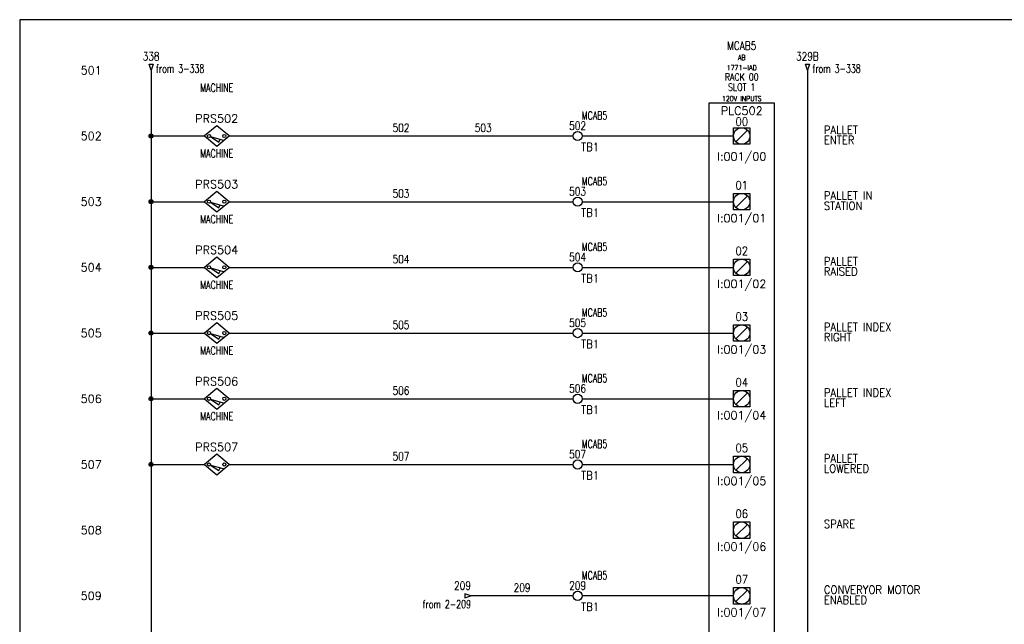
# Model space of a CAD drawing. Header units: inches. Extents: x 0 to 30, y 0 to 19.
# Tile 2 of 2: x 0 to 15, y 9.8 to 19. Entities that reach past the tile are written whole.
import ezdxf
from ezdxf.enums import TextEntityAlignment as Align

# ---------------------------------------------------------------- set-up
doc = ezdxf.new("R2010")
doc.units = ezdxf.units.IN
doc.header["$MEASUREMENT"] = 0
for name, color, linetype in [('BLK_14AWG', 252, 'Continuous'), ('DESC', 1, 'Continuous'), ('LOC', 140, 'Continuous'), ('MISC', 30, 'Continuous'), ('RED_18AWG', 1, 'Continuous'), ('SYMS', 7, 'Continuous'), ('TAGS', 30, 'Continuous'), ('TERMS', 6, 'Continuous'), ('WHT_16AWG', 7, 'Continuous'), ('WIRECOPY', 52, 'Continuous'), ('WIRENO', 3, 'Continuous'), ('WIREREF', 52, 'Continuous'), ('WIREREF_DEST', 62, 'Continuous'), ('XREF', 7, 'Continuous')]:
    doc.layers.add(name, color=color, linetype=linetype)
doc.layers.add('Viewports', color=3, linetype='Continuous', plot=False)
doc.styles.add('WD', font='romans.shx')

# ---------------------------------------------------------------- blocks, each defined once
blk = doc.blocks.new('PLCIO_4C34')
at = {"layer": 'SYMS'}
for p, q in [((0.5, 0.5), (-0.5, 0.5)), ((-0.5, 0.5), (-0.5, -16.375)), ((0.5, -16.375), (0.5, 0.5)), ((-0.125, 0.125), (0.125, 0.125)), ((-0.125, -0.125), (-0.125, 0.125)), ((-0.125, 0.125), (0.125, 0.125)), ((-0.125, -0.125), (-0.125, 0.125)), ((0.088, 0.088), (-0.088, -0.088)), ((0.125, 0.125), (0.125, -0.125)), ((0.125, 0.125), (0.125, -0.125)), ((0.125, -0.125), (-0.125, -0.125)), ((0.125, -0.125), (-0.125, -0.125)), ((-0.125, -0.875), (0.125, -0.875)), ((-0.125, -1.125), (-0.125, -0.875)), ((-0.125, -0.875), (0.125, -0.875)), ((-0.125, -1.125), (-0.125, -0.875)), ((0.125, -0.875), (0.125, -1.125)), ((0.125, -0.875), (0.125, -1.125)), ((0.088, -0.912), (-0.088, -1.088)), ((0.125, -1.125), (-0.125, -1.125)), ((0.125, -1.125), (-0.125, -1.125)), ((-0.125, -1.875), (0.125, -1.875)), ((-0.125, -2.125), (-0.125, -1.875)), ((-0.125, -1.875), (0.125, -1.875)), ((-0.125, -2.125), (-0.125, -1.875)), ((0.088, -1.912), (-0.088, -2.088)), ((0.125, -1.875), (0.125, -2.125)), ((0.125, -1.875), (0.125, -2.125)), ((0.125, -2.125), (-0.125, -2.125)), ((0.125, -2.125), (-0.125, -2.125)), ((-0.125, -2.875), (0.125, -2.875)), ((-0.125, -3.125), (-0.125, -2.875)), ((-0.125, -2.875), (0.125, -2.875)), ((-0.125, -3.125), (-0.125, -2.875)), ((0.088, -2.912), (-0.088, -3.088)), ((0.125, -2.875), (0.125, -3.125)), ((0.125, -2.875), (0.125, -3.125)), ((0.125, -3.125), (-0.125, -3.125)), ((0.125, -3.125), (-0.125, -3.125)), ((-0.125, -3.875), (0.125, -3.875)), ((-0.125, -4.125), (-0.125, -3.875)), ((-0.125, -3.875), (0.125, -3.875)), ((-0.125, -4.125), (-0.125, -3.875)), ((0.125, -3.875), (0.125, -4.125)), ((0.125, -3.875), (0.125, -4.125)), ((0.088, -3.912), (-0.088, -4.088)), ((0.125, -4.125), (-0.125, -4.125)), ((0.125, -4.125), (-0.125, -4.125)), ((-0.125, -4.875), (0.125, -4.875)), ((-0.125, -5.125), (-0.125, -4.875)), ((-0.125, -4.875), (0.125, -4.875)), ((-0.125, -5.125), (-0.125, -4.875)), ((0.088, -4.912), (-0.088, -5.088)), ((0.125, -4.875), (0.125, -5.125)), ((0.125, -4.875), (0.125, -5.125)), ((0.125, -5.125), (-0.125, -5.125)), ((0.125, -5.125), (-0.125, -5.125)), ((-0.125, -5.875), (0.125, -5.875)), ((-0.125, -6.125), (-0.125, -5.875)), ((-0.125, -5.875), (0.125, -5.875)), ((-0.125, -6.125), (-0.125, -5.875)), ((0.088, -5.912), (-0.088, -6.088)), ((0.125, -5.875), (0.125, -6.125)), ((0.125, -5.875), (0.125, -6.125)), ((0.125, -6.125), (-0.125, -6.125)), ((0.125, -6.125), (-0.125, -6.125)), ((-0.125, -6.875), (0.125, -6.875)), ((-0.125, -7.125), (-0.125, -6.875)), ((-0.125, -6.875), (0.125, -6.875)), ((-0.125, -7.125), (-0.125, -6.875)), ((0.125, -6.875), (0.125, -7.125)), ((0.125, -6.875), (0.125, -7.125)), ((0.088, -6.912), (-0.088, -7.088)), ((0.125, -7.125), (-0.125, -7.125)), ((0.125, -7.125), (-0.125, -7.125)), ((-0.125, -7.875), (0.125, -7.875)), ((-0.125, -8.125), (-0.125, -7.875)), ((-0.125, -7.875), (0.125, -7.875)), ((-0.125, -8.125), (-0.125, -7.875)), ((0.088, -7.912), (-0.088, -8.088)), ((0.125, -7.875), (0.125, -8.125)), ((0.125, -7.875), (0.125, -8.125)), ((0.125, -8.125), (-0.125, -8.125)), ((0.125, -8.125), (-0.125, -8.125)), ((-0.125, -8.875), (0.125, -8.875)), ((-0.125, -9.125), (-0.125, -8.875)), ((-0.125, -8.875), (0.125, -8.875)), ((-0.125, -9.125), (-0.125, -8.875)), ((0.088, -8.912), (-0.088, -9.088)), ((0.125, -8.875), (0.125, -9.125)), ((0.125, -8.875), (0.125, -9.125)), ((0.125, -9.125), (-0.125, -9.125)), ((0.125, -9.125), (-0.125, -9.125)), ((-0.125, -9.875), (0.125, -9.875)), ((-0.125, -10.125), (-0.125, -9.875)), ((-0.125, -9.875), (0.125, -9.875)), ((-0.125, -10.125), (-0.125, -9.875)), ((0.125, -9.875), (0.125, -10.125)), ((0.125, -9.875), (0.125, -10.125)), ((0.088, -9.912), (-0.088, -10.088)), ((0.125, -10.125), (-0.125, -10.125)), ((0.125, -10.125), (-0.125, -10.125)), ((-0.125, -10.875), (0.125, -10.875)), ((-0.125, -11.125), (-0.125, -10.875)), ((-0.125, -10.875), (0.125, -10.875)), ((-0.125, -11.125), (-0.125, -10.875)), ((0.088, -10.912), (-0.088, -11.088)), ((0.125, -10.875), (0.125, -11.125)), ((0.125, -10.875), (0.125, -11.125)), ((0.125, -11.125), (-0.125, -11.125)), ((0.125, -11.125), (-0.125, -11.125)), ((-0.125, -11.875), (0.125, -11.875)), ((-0.125, -12.125), (-0.125, -11.875)), ((-0.125, -11.875), (0.125, -11.875)), ((-0.125, -12.125), (-0.125, -11.875)), ((0.088, -11.912), (-0.088, -12.088)), ((0.125, -11.875), (0.125, -12.125)), ((0.125, -11.875), (0.125, -12.125)), ((0.125, -12.125), (-0.125, -12.125)), ((0.125, -12.125), (-0.125, -12.125)), ((-0.125, -12.875), (0.125, -12.875)), ((-0.125, -13.125), (-0.125, -12.875)), ((-0.125, -12.875), (0.125, -12.875)), ((-0.125, -13.125), (-0.125, -12.875)), ((0.125, -12.875), (0.125, -13.125)), ((0.125, -12.875), (0.125, -13.125)), ((0.088, -12.912), (-0.088, -13.088)), ((0.125, -13.125), (-0.125, -13.125)), ((0.125, -13.125), (-0.125, -13.125)), ((-0.125, -13.875), (0.125, -13.875)), ((-0.125, -14.125), (-0.125, -13.875)), ((-0.125, -13.875), (0.125, -13.875)), ((-0.125, -14.125), (-0.125, -13.875)), ((0.088, -13.912), (-0.088, -14.088)), ((0.125, -13.875), (0.125, -14.125)), ((0.125, -13.875), (0.125, -14.125)), ((0.125, -14.125), (-0.125, -14.125)), ((0.125, -14.125), (-0.125, -14.125)), ((-0.125, -14.875), (0.125, -14.875)), ((-0.125, -15.125), (-0.125, -14.875)), ((-0.125, -14.875), (0.125, -14.875)), ((-0.125, -15.125), (-0.125, -14.875)), ((0.088, -14.912), (-0.088, -15.088)), ((0.125, -14.875), (0.125, -15.125)), ((0.125, -14.875), (0.125, -15.125)), ((0.125, -15.125), (-0.125, -15.125)), ((0.125, -15.125), (-0.125, -15.125)), ((-0.125, -15.875), (0.125, -15.875)), ((-0.125, -16.125), (-0.125, -15.875)), ((0.125, -15.875), (0.125, -16.125)), ((0.088, -15.912), (-0.088, -16.088)), ((0.125, -16.125), (-0.125, -16.125)), ((-0.5, -16.375), (0.5, -16.375))]:
    blk.add_line(p, q, dxfattribs=at)
for centre in [(0, 0), (0, -1), (0, -2), (0, -3), (0, -4), (0, -5), (0, -6), (0, -7), (0, -8), (0, -9), (0, -10), (0, -11), (0, -12), (0, -13), (0, -14), (0, -15), (0, -16)]:
    blk.add_circle(centre, 0.125, dxfattribs=at)
at = {"layer": 'SYMS', "style": 'WD'}
for tag, width, p in [('INST', 0.8, (0, 1.482)), ('LOC', 0.8, (0, 1.312)), ('MFG', 0.8, (0, 1.156)), ('CAT', 0.9, (0, 1)), ('DESC', 0.8, (0, 0.53)), ('TERM01', 0.9, (0, 0.156)), ('TERM02', 0.9, (0, -0.812)), ('TERM03', 0.9, (0, -1.812)), ('TERM04', 0.9, (0, -2.812)), ('TERM05', 0.9, (0, -3.812)), ('TERM06', 0.9, (0, -4.812)), ('TERM07', 0.9, (0, -5.812)), ('TERM08', 0.9, (0, -6.812)), ('TERM09', 0.9, (0, -7.812)), ('TERM10', 0.9, (0, -8.812)), ('TERM11', 0.9, (0, -9.812)), ('TERM12', 0.9, (0, -10.812)), ('TERM13', 0.9, (0, -11.812)), ('TERM14', 0.9, (0, -12.812)), ('TERM15', 0.9, (0, -13.812)), ('TERM16', 0.9, (0, -14.812)), ('TERM17', 0.9, (0, -15.812))]:
    blk.add_attdef(tag, text='', height=0.125, dxfattribs=dict(at, width=width)).set_placement(p, align=Align.CENTER)
at = {"layer": 'SYMS', "linetype": 'Continuous', "style": 'WD', "flags": 9}
blk.add_attdef('ASSYCODE', text='', height=0.01, dxfattribs=at).set_placement((0.23, 1.071), align=Align.CENTER)
at = {"layer": 'SYMS', "style": 'WD'}
for tag, p in [('LINE1', (0, 0.844)), ('LINE2', (0, 0.688)), ('TAG', (0, 0.322))]:
    blk.add_attdef(tag, text='', height=0.125, dxfattribs=at).set_placement(p, align=Align.CENTER)
at = {"layer": 'SYMS', "style": 'WD', "width": 0.9}
for tag, p in [('DESCA01', (1.25, 0.031)), ('DESCB01', (1.25, -0.125)), ('DESCC01', (1.25, -0.281)), ('DESCD01', (1.25, -0.438)), ('DESCE01', (1.25, -0.594)), ('DESCA02', (1.25, -0.969)), ('DESCB02', (1.25, -1.125)), ('DESCC02', (1.25, -1.281)), ('DESCD02', (1.25, -1.438)), ('DESCE02', (1.25, -1.594)), ('DESCA03', (1.25, -1.969)), ('DESCB03', (1.25, -2.125)), ('DESCC03', (1.25, -2.281)), ('DESCD03', (1.25, -2.438)), ('DESCE03', (1.25, -2.594)), ('DESCA04', (1.25, -2.969)), ('DESCB04', (1.25, -3.125)), ('DESCC04', (1.25, -3.281)), ('DESCD04', (1.25, -3.438)), ('DESCE04', (1.25, -3.594)), ('DESCA05', (1.25, -3.969)), ('DESCB05', (1.25, -4.125)), ('DESCC05', (1.25, -4.281)), ('DESCD05', (1.25, -4.438)), ('DESCE05', (1.25, -4.594)), ('DESCA06', (1.25, -4.969)), ('DESCB06', (1.25, -5.125)), ('DESCC06', (1.25, -5.281)), ('DESCD06', (1.25, -5.438)), ('DESCE06', (1.25, -5.594)), ('DESCA07', (1.25, -5.969)), ('DESCB07', (1.25, -6.125)), ('DESCC07', (1.25, -6.281)), ('DESCD07', (1.25, -6.438)), ('DESCE07', (1.25, -6.594)), ('DESCA08', (1.25, -6.969)), ('DESCB08', (1.25, -7.125)), ('DESCC08', (1.25, -7.281)), ('DESCD08', (1.25, -7.438)), ('DESCE08', (1.25, -7.594)), ('DESCA09', (1.25, -7.969)), ('DESCB09', (1.25, -8.125)), ('DESCC09', (1.25, -8.281)), ('DESCD09', (1.25, -8.438)), ('DESCE09', (1.25, -8.594)), ('DESCA10', (1.25, -8.969)), ('DESCB10', (1.25, -9.125)), ('DESCC10', (1.25, -9.281)), ('DESCD10', (1.25, -9.438)), ('DESCE10', (1.25, -9.594)), ('DESCA11', (1.25, -9.969)), ('DESCB11', (1.25, -10.125)), ('DESCC11', (1.25, -10.281)), ('DESCD11', (1.25, -10.438)), ('DESCE11', (1.25, -10.594)), ('DESCA12', (1.25, -10.969)), ('DESCB12', (1.25, -11.125)), ('DESCC12', (1.25, -11.281)), ('DESCD12', (1.25, -11.438)), ('DESCE12', (1.25, -11.594)), ('DESCA13', (1.25, -11.969)), ('DESCB13', (1.25, -12.125)), ('DESCC13', (1.25, -12.281)), ('DESCD13', (1.25, -12.438)), ('DESCE13', (1.25, -12.594)), ('DESCA14', (1.25, -12.969)), ('DESCB14', (1.25, -13.125)), ('DESCC14', (1.25, -13.281)), ('DESCD14', (1.25, -13.438)), ('DESCE14', (1.25, -13.594)), ('DESCA15', (1.25, -13.969)), ('DESCB15', (1.25, -14.125)), ('DESCC15', (1.25, -14.281)), ('DESCD15', (1.25, -14.438)), ('DESCE15', (1.25, -14.594)), ('DESCA16', (1.25, -14.969)), ('DESCB16', (1.25, -15.125)), ('DESCC16', (1.25, -15.281)), ('DESCD16', (1.25, -15.438)), ('DESCE16', (1.25, -15.594))]:
    blk.add_attdef(tag, p, '', height=0.125, dxfattribs=at)
at = {"layer": 'SYMS', "style": 'WD', "flags": 1}
for tag, p in [('X4TERM01', (-0.125, 0)), ('X4TERM02', (-0.125, -1)), ('X4TERM03', (-0.125, -2)), ('X4TERM04', (-0.125, -3)), ('X4TERM05', (-0.125, -4)), ('X4TERM06', (-0.125, -5)), ('X4TERM07', (-0.125, -6)), ('X4TERM08', (-0.125, -7)), ('X4TERM09', (-0.125, -8)), ('X4TERM10', (-0.125, -9)), ('X4TERM11', (-0.125, -10)), ('X4TERM12', (-0.125, -11)), ('X4TERM13', (-0.125, -12)), ('X4TERM14', (-0.125, -13)), ('X4TERM15', (-0.125, -14)), ('X4TERM16', (-0.125, -15)), ('X1TERM17', (0.125, -16))]:
    blk.add_attdef(tag, p, '', height=0.01, dxfattribs=at)
at = {"layer": 'SYMS', "style": 'WD', "width": 0.9}
for tag, p in [('TERMDESC01', (-0.188, -0.062)), ('TERMDESC02', (-0.188, -1.062)), ('TERMDESC03', (-0.188, -2.062)), ('TERMDESC04', (-0.188, -3.062)), ('TERMDESC05', (-0.188, -4.062)), ('TERMDESC06', (-0.188, -5.062)), ('TERMDESC07', (-0.188, -6.062)), ('TERMDESC08', (-0.188, -7.062)), ('TERMDESC09', (-0.188, -8.062)), ('TERMDESC10', (-0.188, -9.062)), ('TERMDESC11', (-0.188, -10.062)), ('TERMDESC12', (-0.188, -11.062)), ('TERMDESC13', (-0.188, -12.062)), ('TERMDESC14', (-0.188, -13.062)), ('TERMDESC15', (-0.188, -14.062)), ('TERMDESC16', (-0.188, -15.062))]:
    blk.add_attdef(tag, text='', height=0.125, dxfattribs=at).set_placement(p, align=Align.TOP_RIGHT)
at = {"layer": 'SYMS', "style": 'WD'}
for tag, p in [('TAGA01', (0, -0.25)), ('TAGA02', (0, -1.188)), ('TAGA03', (0, -2.188)), ('TAGA04', (0, -3.188)), ('TAGA05', (0, -4.188)), ('TAGA06', (0, -5.188)), ('TAGA07', (0, -6.188)), ('TAGA08', (0, -7.188)), ('TAGA09', (0, -8.188)), ('TAGA10', (0, -9.188)), ('TAGA11', (0, -10.188)), ('TAGA12', (0, -11.188)), ('TAGA13', (0, -12.188)), ('TAGA14', (0, -13.188)), ('TAGA15', (0, -14.188)), ('TAGA16', (0, -15.188))]:
    blk.add_attdef(tag, text='', height=0.125, dxfattribs=at).set_placement(p, align=Align.TOP_CENTER)
at = {"layer": 'SYMS', "style": 'WD', "width": 0.9}
blk.add_attdef('TERMDESC17', text='', height=0.125, dxfattribs=at).set_placement((0.188, -16.062), align=Align.TOP_LEFT)
blk = doc.blocks.new('WD_MLRH')
at = {"style": 'WD'}
blk.add_attdef('RUNGFIRST', text='', height=0.125, dxfattribs=at).set_placement((-0.25, 0), align=Align.MIDDLE_RIGHT)
at = {"style": 'WD', "flags": 1}
for tag, p in [('RUNGHORV', (-0.25, -0.127)), ('RUNGINC', (-0.25, -0.163)), ('WIREMODE', (-0.25, -0.281)), ('RUNGDIST', (-0.25, -0.2)), ('RUNGCNT', (-0.25, -0.237)), ('WIREFMT', (-0.25, -0.321)), ('WIRE-START', (-0.25, -0.356)), ('WIRE-GSUF', (-0.25, -0.396)), ('PH3SPACE', (-0.25, -0.437))]:
    blk.add_attdef(tag, text='', height=0.025, dxfattribs=at).set_placement(p, align=Align.RIGHT)
blk = doc.blocks.new('WDDOT')
for radius in [0.03, 0.0187, 0.00929]:
    blk.add_circle((0, 0), radius)
blk = doc.blocks.new('HA1D2')
blk.add_lwpolyline([(0, 0.094), (0.031, 0.094), (0, 0), (-0.031, 0.094), (0, 0.094)])
at = {"style": 'WD', "width": 0.8, "flags": 8}
blk.add_attdef('WIRENO', text='', height=0.125, dxfattribs=at).set_placement((0, 0.15), align=Align.CENTER)
at = {"style": 'WD', "flags": 1}
for tag, p in [('X8TERM01', (0, 0)), ('SIGCODE', (0.026, 0.066))]:
    blk.add_attdef(tag, p, '', height=0.01, dxfattribs=at)
at = {"style": 'WD', "width": 0.7}
for tag, p in [('XREF', (0.077, -0.037)), ('DESC1', (0.077, -0.206))]:
    blk.add_attdef(tag, p, '', height=0.125, dxfattribs=at)
blk = doc.blocks.new('HT0W02')
blk.add_circle((0, 0), 0.0699)
at = {"style": 'WD'}
for tag, p, width in [('INST', (0.062, 0.42), 0.7), ('LOC', (0.062, 0.25), 0.7), ('DESC1', (0.053, -0.385), 0.8)]:
    blk.add_attdef(tag, p, '', height=0.125, dxfattribs=dict(at, width=width))
at = {"linetype": 'Continuous', "style": 'WD', "width": 0.8, "flags": 8}
blk.add_attdef('WIRENO', text='', height=0.125, dxfattribs=at).set_placement((0, 0.094), align=Align.CENTER)
at = {"style": 'WD', "flags": 1}
for tag, p, height in [('X4TERM01', (-0.07, 0), 0.0125), ('X4TERMDESC01', (-0.055, -0.023), 0.025), ('X2TERMDESC01', (-0.006, 0.029), 0.025), ('X2TERM01', (0, 0.07), 0.0125), ('STRIPSEQ', (0, 0), 0.00125), ('X1TERMDESC01', (0.039, -0.003), 0.025), ('X1TERM01', (0.07, 0), 0.0125), ('LINKTERM', (0, -0.002), 0.00125), ('X8TERM01', (0, -0.07), 0.0125), ('X8TERMDESC01', (0, -0.054), 0.025)]:
    blk.add_attdef(tag, p, '', height=height, dxfattribs=at)
at = {"linetype": 'Continuous', "style": 'WD'}
for tag, p, height, width, flags in [('TAGSTRIP', (0.053, -0.229), 0.125, 0.9, 8), ('CAT', (0.213, -0.406), 0.109, 0.8, 1), ('DESC2', (0.053, -0.541), 0.125, 0.8, 8), ('DESC3', (0.053, -0.698), 0.125, 0.8, 8)]:
    blk.add_attdef(tag, p, '', height=height, dxfattribs=dict(at, width=width, flags=flags))
at = {"linetype": 'Continuous', "style": 'WD', "width": 0.8, "flags": 1}
blk.add_attdef('MFG', text='', height=0.109, dxfattribs=at).set_placement((0.088, -0.406), align=Align.RIGHT)
at = {"style": 'WD', "width": 0.7, "flags": 1}
blk.add_attdef('ASSYCODE', (0.062, -0.281), '', height=0.01, dxfattribs=at)
blk = doc.blocks.new('HA1D3')
blk.add_lwpolyline([(-0.094, 0), (-0.094, -0.031), (0, 0), (-0.094, 0.031), (-0.094, 0)])
at = {"style": 'WD', "width": 0.8, "flags": 8}
blk.add_attdef('WIRENO', text='', height=0.125, dxfattribs=at).set_placement((0, 0.094), align=Align.RIGHT)
at = {"style": 'WD', "flags": 1}
blk.add_attdef('SIGCODE', text='', height=0.01, dxfattribs=at).set_placement((-0.02, 0.047), align=Align.RIGHT)
blk.add_attdef('X1TERM01', (0, 0), '', height=0.01, dxfattribs=at)
at = {"style": 'WD', "width": 0.7}
for tag, p in [('XREF', (0, -0.188)), ('DESC1', (0, -0.375))]:
    blk.add_attdef(tag, text='', height=0.125, dxfattribs=at).set_placement(p, align=Align.RIGHT)
blk = doc.blocks.new('WD_WNH')
at = {"linetype": 'Continuous', "style": 'WD', "width": 0.8}
blk.add_attdef('WIRENO', text='', height=0.125, dxfattribs=at).set_placement((0, 0.062), align=Align.CENTER)
at = {"style": 'WD', "flags": 1}
for tag, p in [('W01USER', (0, 0.078)), ('W02USER', (0, 0.07)), ('W03USER', (0, 0.062)), ('W04USER', (0, 0.055)), ('W05USER', (0, 0.047)), ('W06USER', (0, 0.039)), ('W07USER', (0, 0.031)), ('W08USER', (0, 0.023)), ('W09USER', (0, 0.016)), ('W10USER', (0, 0.008))]:
    blk.add_attdef(tag, text='', height=0.005, dxfattribs=at).set_placement(p, align=Align.CENTER)
blk = doc.blocks.new('HPX11')
for p, q in [((0, 0.156), (-0.188, 0)), ((0.188, 0), (0, 0.156)), ((-0.188, 0), (0, -0.156)), ((0, -0.156), (0.188, 0))]:
    blk.add_line(p, q)
at = {"linetype": 'Continuous'}
for p, q in [((-0.094, -0.008), (0.031, -0.093)), ((-0.094, -0.008), (0.098, -0.063)), ((0.031, -0.093), (0.055, -0.05))]:
    blk.add_line(p, q, dxfattribs=at)
for centre in [(-0.116, 0), (0.116, 0)]:
    blk.add_circle(centre, 0.0242)
at = {"style": 'WD', "width": 0.7}
for tag, p in [('INST', (0, 0.841)), ('LOC', (0, 0.672)), ('DESC1', (0, 0.516)), ('DESC2', (0, 0.359)), ('XREF', (0, -0.314)), ('WDTAGALT', (-0.009, -0.469))]:
    blk.add_attdef(tag, text='', height=0.125, dxfattribs=at).set_placement(p, align=Align.CENTER)
at = {"style": 'WD'}
blk.add_attdef('TAG1', text='', height=0.125, dxfattribs=at).set_placement((0, 0.203), align=Align.CENTER)
for tag, p in [('X2LINK', (0, 0.297)), ('X8LINK', (0, -0.172))]:
    blk.add_attdef(tag, p, '', height=0.01, dxfattribs=at)
at = {"linetype": 'Continuous', "style": 'WD', "flags": 8}
for tag, p in [('TERM03', (-0.062, 0.172)), ('TERM01', (-0.25, -0.031))]:
    blk.add_attdef(tag, text='', height=0.125, dxfattribs=at).set_placement(p, align=Align.TOP_RIGHT)
at = {"style": 'WD'}
for tag, p, height, flags in [('X2TERM03', (0, 0.156), 0.0125, 1), ('X4TERM01', (-0.188, 0), 0.0125, 1), ('CONTACT', (0.038, 0.02), 0.01, 1), ('FAMILY', (0.038, 0.037), 0.01, 9), ('X1TERM02', (0.188, 0), 0.0125, 1)]:
    blk.add_attdef(tag, p, '', height=height, dxfattribs=dict(at, flags=flags))
at = {"linetype": 'Continuous', "style": 'WD', "flags": 9}
for tag, p in [('CAT', (0.063, -0.007)), ('ASSYCODE', (0.062, -0.043)), ('MFG', (0.063, -0.027))]:
    blk.add_attdef(tag, text='', height=0.01, dxfattribs=at).set_placement(p, align=Align.CENTER)
at = {"linetype": 'Continuous', "style": 'WD', "flags": 8}
blk.add_attdef('TERM02', text='', height=0.125, dxfattribs=at).set_placement((0.25, -0.031), align=Align.TOP_LEFT)
blk = doc.blocks.new('WD_WCH')
at = {"linetype": 'Continuous', "style": 'WD', "width": 0.8}
blk.add_attdef('WIRECOPY', text='', height=0.125, dxfattribs=at).set_placement((0, 0.0625), align=Align.CENTER)

msp = doc.modelspace()

# ---------------------------------------------------------------- linework, layer by layer
at = {"layer": 'BLK_14AWG'}
for p, q in [((2.001, 18.25), (2, 0.625)), ((2.001, 17.25), (2.813, 17.25)), ((2.001, 16.25), (2.813, 16.25)), ((2.001, 15.25), (2.813, 15.25)), ((2.001, 14.25), (2.813, 14.25)), ((2.001, 13.25), (2.813, 13.25)), ((2.001, 12.25), (2.813, 12.25))]:
    msp.add_line(p, q, dxfattribs=at)
at = {"layer": 'RED_18AWG'}
for p, q in [((3.188, 17.25), (8.43, 17.25)), ((8.57, 17.25), (10.875, 17.25)), ((3.188, 16.25), (8.43, 16.25)), ((8.57, 16.25), (10.875, 16.25)), ((3.188, 15.25), (8.43, 15.25)), ((8.57, 15.25), (10.875, 15.25)), ((3.188, 14.25), (8.43, 14.25)), ((8.57, 14.25), (10.875, 14.25)), ((3.188, 13.25), (8.43, 13.25)), ((8.57, 13.25), (10.875, 13.25)), ((3.188, 12.25), (8.43, 12.25)), ((8.57, 12.25), (10.875, 12.25)), ((8.43, 10.25), (6.875, 10.25)), ((10.875, 10.25), (8.57, 10.25))]:
    msp.add_line(p, q, dxfattribs=at)
at = {"layer": 'Viewports'}
msp.add_lwpolyline([(0, 0), (30, 0), (30, 19.02), (0, 19.02)], close=True, dxfattribs=at)
at = {"layer": 'WHT_16AWG'}
msp.add_line((12, 18.25), (12, 0.625), dxfattribs=at)

# ---------------------------------------------------------------- block references
ref = msp.add_blockref('PLCIO_4C34', (11, 17.25))
ref.add_attrib('TERM01', '00', dxfattribs={"layer": 'TERMS', "height": 0.125, "style": 'WD', "width": 0.9}).set_placement((11, 17.406), align=Align.CENTER)
ref.add_attrib('TAGA01', 'I:001/00', dxfattribs={"layer": 'TAGS', "height": 0.125, "style": 'WD'}).set_placement((11, 17), align=Align.TOP_CENTER)
ref.add_attrib('DESCA01', 'PALLET', (12.25, 17.281), dxfattribs={"layer": 'DESC', "height": 0.125, "style": 'WD', "width": 0.9})
ref.add_attrib('DESCB01', 'ENTER', (12.25, 17.125), dxfattribs={"layer": 'DESC', "height": 0.125, "style": 'WD', "width": 0.9})
ref.add_attrib('LINE1', 'RACK 00', dxfattribs={"layer": 'MISC', "height": 0.1094, "style": 'WD', "width": 0.8}).set_placement((11, 18.094), align=Align.CENTER)
ref.add_attrib('DESC', '120V INPUTS', dxfattribs={"layer": 'DESC', "height": 0.07812, "style": 'WD', "width": 0.8}).set_placement((11, 17.78), align=Align.CENTER)
ref.add_attrib('TAG', 'PLC502', dxfattribs={"layer": 'TAGS', "height": 0.125, "style": 'WD'}).set_placement((11, 17.572), align=Align.CENTER)
ref.add_attrib('LINE2', 'SLOT 1', dxfattribs={"layer": 'MISC', "height": 0.1094, "style": 'WD', "width": 0.8}).set_placement((11, 17.938), align=Align.CENTER)
ref.add_attrib('MFG', 'AB', dxfattribs={"layer": 'MISC', "height": 0.0781, "style": 'WD', "width": 0.8}).set_placement((11, 18.406), align=Align.CENTER)
ref.add_attrib('LOC', 'MCAB5', dxfattribs={"layer": 'LOC', "height": 0.125, "style": 'WD', "width": 0.8}).set_placement((11, 18.562), align=Align.CENTER)
ref.add_attrib('CAT', '1771-IAD', dxfattribs={"layer": 'MISC', "height": 0.0781, "style": 'WD', "width": 0.8}).set_placement((11, 18.25), align=Align.CENTER)
ref.add_attrib('TERM02', '01', dxfattribs={"layer": 'TERMS', "height": 0.125, "style": 'WD', "width": 0.9}).set_placement((11, 16.438), align=Align.CENTER)
ref.add_attrib('TAGA02', 'I:001/01', dxfattribs={"layer": 'TAGS', "height": 0.125, "style": 'WD'}).set_placement((11, 16.062), align=Align.TOP_CENTER)
ref.add_attrib('DESCA02', 'PALLET IN ', (12.25, 16.281), dxfattribs={"layer": 'DESC', "height": 0.125, "style": 'WD', "width": 0.9})
ref.add_attrib('DESCB02', 'STATION', (12.25, 16.125), dxfattribs={"layer": 'DESC', "height": 0.125, "style": 'WD', "width": 0.9})
ref.add_attrib('TERM03', '02', dxfattribs={"layer": 'TERMS', "height": 0.125, "style": 'WD', "width": 0.9}).set_placement((11, 15.438), align=Align.CENTER)
ref.add_attrib('TAGA03', 'I:001/02', dxfattribs={"layer": 'TAGS', "height": 0.125, "style": 'WD'}).set_placement((11, 15.062), align=Align.TOP_CENTER)
ref.add_attrib('DESCA03', 'PALLET', (12.25, 15.281), dxfattribs={"layer": 'DESC', "height": 0.125, "style": 'WD', "width": 0.9})
ref.add_attrib('DESCB03', 'RAISED', (12.25, 15.125), dxfattribs={"layer": 'DESC', "height": 0.125, "style": 'WD', "width": 0.9})
ref.add_attrib('TERM04', '03', dxfattribs={"layer": 'TERMS', "height": 0.125, "style": 'WD', "width": 0.9}).set_placement((11, 14.438), align=Align.CENTER)
ref.add_attrib('TAGA04', 'I:001/03', dxfattribs={"layer": 'TAGS', "height": 0.125, "style": 'WD'}).set_placement((11, 14.062), align=Align.TOP_CENTER)
ref.add_attrib('DESCA04', 'PALLET INDEX', (12.25, 14.281), dxfattribs={"layer": 'DESC', "height": 0.125, "style": 'WD', "width": 0.9})
ref.add_attrib('DESCB04', 'RIGHT', (12.25, 14.125), dxfattribs={"layer": 'DESC', "height": 0.125, "style": 'WD', "width": 0.9})
ref.add_attrib('TERM05', '04', dxfattribs={"layer": 'TERMS', "height": 0.125, "style": 'WD', "width": 0.9}).set_placement((11, 13.438), align=Align.CENTER)
ref.add_attrib('TAGA05', 'I:001/04', dxfattribs={"layer": 'TAGS', "height": 0.125, "style": 'WD'}).set_placement((11, 13.062), align=Align.TOP_CENTER)
ref.add_attrib('DESCA05', 'PALLET INDEX', (12.25, 13.281), dxfattribs={"layer": 'DESC', "height": 0.125, "style": 'WD', "width": 0.9})
ref.add_attrib('DESCB05', 'LEFT', (12.25, 13.125), dxfattribs={"layer": 'DESC', "height": 0.125, "style": 'WD', "width": 0.9})
ref.add_attrib('TERM06', '05', dxfattribs={"layer": 'TERMS', "height": 0.125, "style": 'WD', "width": 0.9}).set_placement((11, 12.438), align=Align.CENTER)
ref.add_attrib('TAGA06', 'I:001/05', dxfattribs={"layer": 'TAGS', "height": 0.125, "style": 'WD'}).set_placement((11, 12.062), align=Align.TOP_CENTER)
ref.add_attrib('DESCA06', 'PALLET', (12.25, 12.281), dxfattribs={"layer": 'DESC', "height": 0.125, "style": 'WD', "width": 0.9})
ref.add_attrib('DESCB06', 'LOWERED', (12.25, 12.125), dxfattribs={"layer": 'DESC', "height": 0.125, "style": 'WD', "width": 0.9})
ref.add_attrib('TERM07', '06', dxfattribs={"layer": 'TERMS', "height": 0.125, "style": 'WD', "width": 0.9}).set_placement((11, 11.438), align=Align.CENTER)
ref.add_attrib('TAGA07', 'I:001/06', dxfattribs={"layer": 'TAGS', "height": 0.125, "style": 'WD'}).set_placement((11, 11.062), align=Align.TOP_CENTER)
ref.add_attrib('DESCA07', 'SPARE', (12.25, 11.281), dxfattribs={"layer": 'DESC', "height": 0.125, "style": 'WD', "width": 0.9})
ref.add_attrib('TERM08', '07', dxfattribs={"layer": 'TERMS', "height": 0.125, "style": 'WD', "width": 0.9}).set_placement((11, 10.438), align=Align.CENTER)
ref.add_attrib('TAGA08', 'I:001/07', dxfattribs={"layer": 'TAGS', "height": 0.125, "style": 'WD'}).set_placement((11, 10.062), align=Align.TOP_CENTER)
ref.add_attrib('DESCA08', 'CONVERYOR MOTOR', (12.25, 10.281), dxfattribs={"layer": 'DESC', "height": 0.125, "style": 'WD', "width": 0.9})
ref.add_attrib('DESCB08', 'ENABLED', (12.25, 10.125), dxfattribs={"layer": 'DESC', "height": 0.125, "style": 'WD', "width": 0.9})
ref.add_attrib('TERM09', '10', dxfattribs={"layer": 'TERMS', "height": 0.125, "style": 'WD', "width": 0.9}).set_placement((11, 9.438), align=Align.CENTER)
ref.add_attrib('TAGA09', 'I:001/10', dxfattribs={"layer": 'TAGS', "height": 0.125, "style": 'WD'}).set_placement((11, 9.062), align=Align.TOP_CENTER)
ref.add_attrib('DESCA09', 'HYDRAULIC MOTOR', (12.25, 9.281), dxfattribs={"layer": 'DESC', "height": 0.125, "style": 'WD', "width": 0.9})
ref.add_attrib('DESCB09', 'ENABLED', (12.25, 9.125), dxfattribs={"layer": 'DESC', "height": 0.125, "style": 'WD', "width": 0.9})
ref.add_attrib('TERM10', '11', dxfattribs={"layer": 'TERMS', "height": 0.125, "style": 'WD', "width": 0.9}).set_placement((11, 8.438), align=Align.CENTER)
ref.add_attrib('TAGA10', 'I:001/11', dxfattribs={"layer": 'TAGS', "height": 0.125, "style": 'WD'}).set_placement((11, 8.062), align=Align.TOP_CENTER)
ref.add_attrib('DESCA10', 'INDEXING MOTOR', (12.25, 8.281), dxfattribs={"layer": 'DESC', "height": 0.125, "style": 'WD', "width": 0.9})
ref.add_attrib('DESCB10', 'ENABLED', (12.25, 8.125), dxfattribs={"layer": 'DESC', "height": 0.125, "style": 'WD', "width": 0.9})
ref.add_attrib('TERM11', '12', dxfattribs={"layer": 'TERMS', "height": 0.125, "style": 'WD', "width": 0.9}).set_placement((11, 7.438), align=Align.CENTER)
ref.add_attrib('TAGA11', 'I:001/12', dxfattribs={"layer": 'TAGS', "height": 0.125, "style": 'WD'}).set_placement((11, 7.062), align=Align.TOP_CENTER)
ref.add_attrib('DESCA11', 'SPARE', (12.25, 7.281), dxfattribs={"layer": 'DESC', "height": 0.125, "style": 'WD', "width": 0.9})
ref.add_attrib('TERM12', '13', dxfattribs={"layer": 'TERMS', "height": 0.125, "style": 'WD', "width": 0.9}).set_placement((11, 6.438), align=Align.CENTER)
ref.add_attrib('TAGA12', 'I:001/13', dxfattribs={"layer": 'TAGS', "height": 0.125, "style": 'WD'}).set_placement((11, 6.062), align=Align.TOP_CENTER)
ref.add_attrib('DESCA12', 'SPARE', (12.25, 6.281), dxfattribs={"layer": 'DESC', "height": 0.125, "style": 'WD', "width": 0.9})
ref.add_attrib('TERM13', '14', dxfattribs={"layer": 'TERMS', "height": 0.125, "style": 'WD', "width": 0.9}).set_placement((11, 5.438), align=Align.CENTER)
ref.add_attrib('TAGA13', 'I:001/14', dxfattribs={"layer": 'TAGS', "height": 0.125, "style": 'WD'}).set_placement((11, 5.062), align=Align.TOP_CENTER)
ref.add_attrib('DESCA13', 'SPARE', (12.25, 5.281), dxfattribs={"layer": 'DESC', "height": 0.125, "style": 'WD', "width": 0.9})
ref.add_attrib('TERM14', '15', dxfattribs={"layer": 'TERMS', "height": 0.125, "style": 'WD', "width": 0.9}).set_placement((11, 4.438), align=Align.CENTER)
ref.add_attrib('TAGA14', 'I:001/15', dxfattribs={"layer": 'TAGS', "height": 0.125, "style": 'WD'}).set_placement((11, 4.062), align=Align.TOP_CENTER)
ref.add_attrib('DESCA14', 'SPARE', (12.25, 4.281), dxfattribs={"layer": 'DESC', "height": 0.125, "style": 'WD', "width": 0.9})
ref.add_attrib('TERM15', '16', dxfattribs={"layer": 'TERMS', "height": 0.125, "style": 'WD', "width": 0.9}).set_placement((11, 3.438), align=Align.CENTER)
ref.add_attrib('TAGA15', 'I:001/16', dxfattribs={"layer": 'TAGS', "height": 0.125, "style": 'WD'}).set_placement((11, 3.062), align=Align.TOP_CENTER)
ref.add_attrib('DESCA15', 'SPARE', (12.25, 3.281), dxfattribs={"layer": 'DESC', "height": 0.125, "style": 'WD', "width": 0.9})
ref.add_attrib('TERM16', '17', dxfattribs={"layer": 'TERMS', "height": 0.125, "style": 'WD', "width": 0.9}).set_placement((11, 2.438), align=Align.CENTER)
ref.add_attrib('TAGA16', 'I:001/17', dxfattribs={"layer": 'TAGS', "height": 0.125, "style": 'WD'}).set_placement((11, 2.062), align=Align.TOP_CENTER)
ref.add_attrib('DESCA16', 'SPARE', (12.25, 2.281), dxfattribs={"layer": 'DESC', "height": 0.125, "style": 'WD', "width": 0.9})
ref.add_attrib('TERM17', 'L2', dxfattribs={"layer": 'TERMS', "height": 0.125, "style": 'WD', "width": 0.9}).set_placement((11, 1.438), align=Align.CENTER)
ref.add_attrib('TERMDESC17', 'E', dxfattribs={"layer": 'TERMS', "height": 0.125, "style": 'WD', "width": 0.9}).set_placement((11.188, 1.188), align=Align.TOP_LEFT)
at = {"layer": 'SYMS'}
ref = msp.add_blockref('HA1D2', (2.001, 18.25), dxfattribs=at)
ref.add_attrib('WIRENO', '338', dxfattribs={"layer": 'WIREREF_DEST', "height": 0.125, "style": 'WD', "width": 0.8, "flags": 8}).set_placement((2.001, 18.4), align=Align.CENTER)
ref.add_attrib('XREF', 'from 3-338', (2.077, 18.213), dxfattribs={"layer": 'XREF', "height": 0.125, "style": 'WD', "width": 0.7})
ref = msp.add_blockref('HA1D2', (12, 18.25), dxfattribs=at)
ref.add_attrib('WIRENO', '329B', dxfattribs={"layer": 'WIREREF_DEST', "height": 0.125, "style": 'WD', "width": 0.8, "flags": 8}).set_placement((12, 18.4), align=Align.CENTER)
ref.add_attrib('XREF', 'from 3-338', (12.077, 18.213), dxfattribs={"layer": 'XREF', "height": 0.125, "style": 'WD', "width": 0.7})
ref = msp.add_blockref('WD_MLRH', (1.5, 18.25), dxfattribs=at)
ref.add_attrib('RUNGFIRST', '501', dxfattribs={"layer": 'MISC', "height": 0.125, "style": 'WD'}).set_placement((1.25, 18.25), align=Align.MIDDLE_RIGHT)
ref = msp.add_blockref('HPX11', (3.001, 17.25), dxfattribs=at)
ref.add_attrib('LOC', 'MACHINE', dxfattribs={"layer": 'LOC', "height": 0.125, "style": 'WD', "width": 0.7}).set_placement((3.001, 17.922), align=Align.CENTER)
ref.add_attrib('TAG1', 'PRS502', dxfattribs={"layer": 'TAGS', "height": 0.125, "style": 'WD'}).set_placement((3.001, 17.453), align=Align.CENTER)
ref = msp.add_blockref('HT0W02', (8.5, 17.25), dxfattribs=at)
ref.add_attrib('WIRENO', '502', dxfattribs={"layer": 'WIREREF', "linetype": 'Continuous', "height": 0.125, "style": 'WD', "width": 0.8, "flags": 8}).set_placement((8.5, 17.344), align=Align.CENTER)
ref.add_attrib('LOC', 'MCAB5', (8.562, 17.5), dxfattribs={"layer": 'LOC', "height": 0.125, "style": 'WD', "width": 0.7})
ref.add_attrib('TAGSTRIP', 'TB1', (8.553, 17.021), dxfattribs={"layer": 'TAGS', "linetype": 'Continuous', "height": 0.125, "style": 'WD', "width": 0.9, "flags": 8})
for p in [(2.001, 17.25), (2.001, 16.25), (2.001, 15.25), (2.001, 14.25), (2.001, 13.25), (2.001, 12.25)]:
    msp.add_blockref('WDDOT', p, dxfattribs=at)
ref = msp.add_blockref('HPX11', (3.001, 16.25), dxfattribs=at)
ref.add_attrib('LOC', 'MACHINE', dxfattribs={"layer": 'LOC', "height": 0.125, "style": 'WD', "width": 0.7}).set_placement((3.001, 16.922), align=Align.CENTER)
ref.add_attrib('TAG1', 'PRS503', dxfattribs={"layer": 'TAGS', "height": 0.125, "style": 'WD'}).set_placement((3.001, 16.453), align=Align.CENTER)
ref = msp.add_blockref('HT0W02', (8.5, 16.25), dxfattribs=at)
ref.add_attrib('WIRENO', '503', dxfattribs={"layer": 'WIREREF', "linetype": 'Continuous', "height": 0.125, "style": 'WD', "width": 0.8, "flags": 8}).set_placement((8.5, 16.344), align=Align.CENTER)
ref.add_attrib('LOC', 'MCAB5', (8.562, 16.5), dxfattribs={"layer": 'LOC', "height": 0.125, "style": 'WD', "width": 0.7})
ref.add_attrib('TAGSTRIP', 'TB1', (8.553, 16.021), dxfattribs={"layer": 'TAGS', "linetype": 'Continuous', "height": 0.125, "style": 'WD', "width": 0.9, "flags": 8})
ref = msp.add_blockref('HPX11', (3.001, 15.25), dxfattribs=at)
ref.add_attrib('LOC', 'MACHINE', dxfattribs={"layer": 'LOC', "height": 0.125, "style": 'WD', "width": 0.7}).set_placement((3.001, 15.922), align=Align.CENTER)
ref.add_attrib('TAG1', 'PRS504', dxfattribs={"layer": 'TAGS', "height": 0.125, "style": 'WD'}).set_placement((3.001, 15.453), align=Align.CENTER)
ref = msp.add_blockref('HT0W02', (8.5, 15.25), dxfattribs=at)
ref.add_attrib('WIRENO', '504', dxfattribs={"layer": 'WIREREF', "linetype": 'Continuous', "height": 0.125, "style": 'WD', "width": 0.8, "flags": 8}).set_placement((8.5, 15.344), align=Align.CENTER)
ref.add_attrib('LOC', 'MCAB5', (8.562, 15.5), dxfattribs={"layer": 'LOC', "height": 0.125, "style": 'WD', "width": 0.7})
ref.add_attrib('TAGSTRIP', 'TB1', (8.553, 15.021), dxfattribs={"layer": 'TAGS', "linetype": 'Continuous', "height": 0.125, "style": 'WD', "width": 0.9, "flags": 8})
ref = msp.add_blockref('HPX11', (3.001, 14.25), dxfattribs=at)
ref.add_attrib('LOC', 'MACHINE', dxfattribs={"layer": 'LOC', "height": 0.125, "style": 'WD', "width": 0.7}).set_placement((3.001, 14.922), align=Align.CENTER)
ref.add_attrib('TAG1', 'PRS505', dxfattribs={"layer": 'TAGS', "height": 0.125, "style": 'WD'}).set_placement((3.001, 14.453), align=Align.CENTER)
ref = msp.add_blockref('HT0W02', (8.5, 14.25), dxfattribs=at)
ref.add_attrib('WIRENO', '505', dxfattribs={"layer": 'WIREREF', "linetype": 'Continuous', "height": 0.125, "style": 'WD', "width": 0.8, "flags": 8}).set_placement((8.5, 14.344), align=Align.CENTER)
ref.add_attrib('LOC', 'MCAB5', (8.562, 14.5), dxfattribs={"layer": 'LOC', "height": 0.125, "style": 'WD', "width": 0.7})
ref.add_attrib('TAGSTRIP', 'TB1', (8.553, 14.021), dxfattribs={"layer": 'TAGS', "linetype": 'Continuous', "height": 0.125, "style": 'WD', "width": 0.9, "flags": 8})
ref = msp.add_blockref('HPX11', (3.001, 13.25), dxfattribs=at)
ref.add_attrib('LOC', 'MACHINE', dxfattribs={"layer": 'LOC', "height": 0.125, "style": 'WD', "width": 0.7}).set_placement((3.001, 13.922), align=Align.CENTER)
ref.add_attrib('TAG1', 'PRS506', dxfattribs={"layer": 'TAGS', "height": 0.125, "style": 'WD'}).set_placement((3.001, 13.453), align=Align.CENTER)
ref = msp.add_blockref('HT0W02', (8.5, 13.25), dxfattribs=at)
ref.add_attrib('WIRENO', '506', dxfattribs={"layer": 'WIREREF', "linetype": 'Continuous', "height": 0.125, "style": 'WD', "width": 0.8, "flags": 8}).set_placement((8.5, 13.344), align=Align.CENTER)
ref.add_attrib('LOC', 'MCAB5', (8.562, 13.5), dxfattribs={"layer": 'LOC', "height": 0.125, "style": 'WD', "width": 0.7})
ref.add_attrib('TAGSTRIP', 'TB1', (8.553, 13.021), dxfattribs={"layer": 'TAGS', "linetype": 'Continuous', "height": 0.125, "style": 'WD', "width": 0.9, "flags": 8})
ref = msp.add_blockref('HPX11', (3.001, 12.25), dxfattribs=at)
ref.add_attrib('LOC', 'MACHINE', dxfattribs={"layer": 'LOC', "height": 0.125, "style": 'WD', "width": 0.7}).set_placement((3.001, 12.922), align=Align.CENTER)
ref.add_attrib('TAG1', 'PRS507', dxfattribs={"layer": 'TAGS', "height": 0.125, "style": 'WD'}).set_placement((3.001, 12.453), align=Align.CENTER)
ref = msp.add_blockref('HT0W02', (8.5, 12.25), dxfattribs=at)
ref.add_attrib('WIRENO', '507', dxfattribs={"layer": 'WIREREF', "linetype": 'Continuous', "height": 0.125, "style": 'WD', "width": 0.8, "flags": 8}).set_placement((8.5, 12.344), align=Align.CENTER)
ref.add_attrib('LOC', 'MCAB5', (8.562, 12.5), dxfattribs={"layer": 'LOC', "height": 0.125, "style": 'WD', "width": 0.7})
ref.add_attrib('TAGSTRIP', 'TB1', (8.553, 12.021), dxfattribs={"layer": 'TAGS', "linetype": 'Continuous', "height": 0.125, "style": 'WD', "width": 0.9, "flags": 8})
ref = msp.add_blockref('HT0W02', (8.5, 10.25), dxfattribs=at)
ref.add_attrib('WIRENO', '209', dxfattribs={"layer": 'WIREREF', "linetype": 'Continuous', "height": 0.125, "style": 'WD', "width": 0.8, "flags": 8}).set_placement((8.5, 10.344), align=Align.CENTER)
ref.add_attrib('LOC', 'MCAB5', (8.562, 10.5), dxfattribs={"layer": 'LOC', "height": 0.125, "style": 'WD', "width": 0.7})
ref.add_attrib('TAGSTRIP', 'TB1', (8.553, 10.021), dxfattribs={"layer": 'TAGS', "linetype": 'Continuous', "height": 0.125, "style": 'WD', "width": 0.9, "flags": 8})
ref = msp.add_blockref('HA1D3', (6.875, 10.25), dxfattribs=at)
ref.add_attrib('WIRENO', '209', dxfattribs={"layer": 'WIREREF_DEST', "height": 0.125, "style": 'WD', "width": 0.8, "flags": 8}).set_placement((6.875, 10.344), align=Align.RIGHT)
ref.add_attrib('XREF', 'from 2-209', dxfattribs={"layer": 'XREF', "height": 0.125, "style": 'WD', "width": 0.7}).set_placement((6.875, 10.062), align=Align.RIGHT)
at = {"layer": 'WIRECOPY'}
ref = msp.add_blockref('WD_WCH', (7.062, 17.25), dxfattribs=at)
ref.add_attrib('WIRECOPY', '503', dxfattribs={"linetype": 'Continuous', "height": 0.125, "style": 'WD', "width": 0.8}).set_placement((7.062, 17.312), align=Align.CENTER)
at = {"layer": 'WIRENO'}
ref = msp.add_blockref('WD_WNH', (5.809, 17.25), dxfattribs=at)
ref.add_attrib('WIRENO', '502', dxfattribs={"linetype": 'Continuous', "height": 0.125, "style": 'WD', "width": 0.8}).set_placement((5.809, 17.312), align=Align.CENTER)
ref = msp.add_blockref('WD_WNH', (5.809, 16.25), dxfattribs=at)
ref.add_attrib('WIRENO', '503', dxfattribs={"linetype": 'Continuous', "height": 0.125, "style": 'WD', "width": 0.8}).set_placement((5.809, 16.312), align=Align.CENTER)
ref = msp.add_blockref('WD_WNH', (5.809, 15.25), dxfattribs=at)
ref.add_attrib('WIRENO', '504', dxfattribs={"linetype": 'Continuous', "height": 0.125, "style": 'WD', "width": 0.8}).set_placement((5.809, 15.312), align=Align.CENTER)
ref = msp.add_blockref('WD_WNH', (5.809, 14.25), dxfattribs=at)
ref.add_attrib('WIRENO', '505', dxfattribs={"linetype": 'Continuous', "height": 0.125, "style": 'WD', "width": 0.8}).set_placement((5.809, 14.312), align=Align.CENTER)
ref = msp.add_blockref('WD_WNH', (5.809, 13.25), dxfattribs=at)
ref.add_attrib('WIRENO', '506', dxfattribs={"linetype": 'Continuous', "height": 0.125, "style": 'WD', "width": 0.8}).set_placement((5.809, 13.312), align=Align.CENTER)
ref = msp.add_blockref('WD_WNH', (5.809, 12.25), dxfattribs=at)
ref.add_attrib('WIRENO', '507', dxfattribs={"linetype": 'Continuous', "height": 0.125, "style": 'WD', "width": 0.8}).set_placement((5.809, 12.312), align=Align.CENTER)
ref = msp.add_blockref('WD_WNH', (7.653, 10.25), dxfattribs=at)
ref.add_attrib('WIRENO', '209', dxfattribs={"linetype": 'Continuous', "height": 0.125, "style": 'WD', "width": 0.8}).set_placement((7.653, 10.312), align=Align.CENTER)

# ---------------------------------------------------------------- texts
at = {"layer": 'MISC', "style": 'WD'}
for s, p in [('502', (1.25, 17.25)), ('503', (1.25, 16.25)), ('504', (1.25, 15.25)), ('505', (1.25, 14.25)), ('506', (1.25, 13.25)), ('507', (1.25, 12.25)), ('508', (1.25, 11.25)), ('509', (1.25, 10.25))]:
    msp.add_text(s, height=0.125, dxfattribs=at).set_placement(p, align=Align.MIDDLE_RIGHT)

doc.saveas('drawing.dxf')
